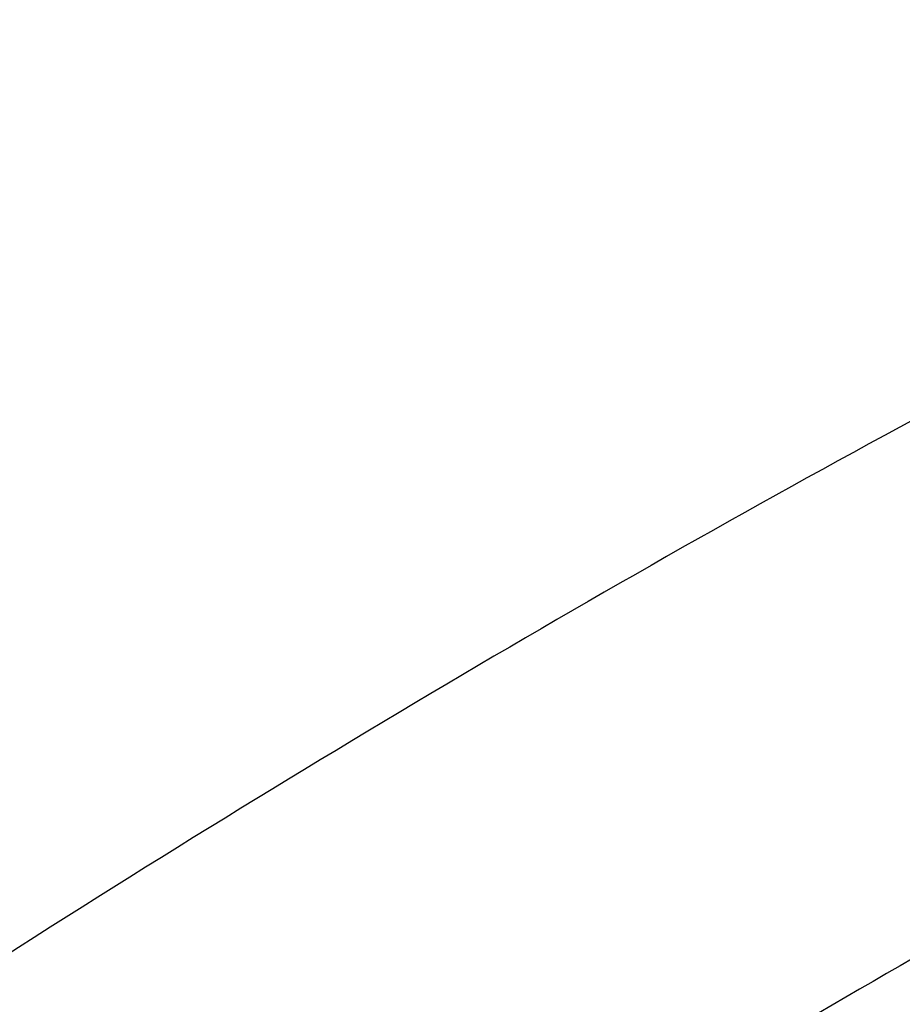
# Model space of a CAD drawing. Header units: millimetres. Extents: x -110 to 102, y -155 to 109.
# Tile 123 of 256: x -58.34 to -57.14, y 41.18 to 42.52. Entities that reach past the tile are written whole.
import ezdxf

# ---------------------------------------------------------------- set-up
doc = ezdxf.new("R2010")
doc.units = ezdxf.units.MM
doc.header["$MEASUREMENT"] = 0
doc.layers.add('surfs', color=7, linetype='Continuous', true_color=0x007f00)

msp = doc.modelspace()

# ---------------------------------------------------------------- linework, layer by layer
at = {"layer": 'surfs'}
for points in [[(-58.0451, 49.4111, 5.3468), (-58.7973, 49.1193, 4.605), (-60.4075, 48.3584, 3.4029), (-62.8978, 46.8532, 2.4835), (-65.3069, 45.1156, 2.3674), (-67.605, 43.2553, 2.702), (-69.671, 41.2824, 3.7505), (-70.802, 39.9397, 4.9716), (-71.2504, 39.2976, 5.7346)], [(-57.7206, 48.8405, 5.2413), (-58.4703, 48.5506, 4.5085), (-60.0716, 47.7992, 3.319), (-62.5468, 46.3161, 2.4037), (-64.9431, 44.6014, 2.2829), (-67.2283, 42.759, 2.6159), (-69.2868, 40.8006, 3.6565), (-70.4207, 39.4644, 4.8653), (-70.8752, 38.8235, 5.6191)], [(-57.4212, 48.2559, 5.1424), (-58.1642, 47.9694, 4.4218), (-59.7479, 47.2306, 3.25), (-62.1949, 45.7748, 2.3426), (-64.5661, 44.0887, 2.2176), (-66.827, 42.27, 2.5466), (-68.8683, 40.3324, 3.574), (-69.9996, 39.0069, 4.7645), (-70.4579, 38.3693, 5.5055)], [(-57.1574, 47.6601, 5.051), (-57.8881, 47.3785, 4.3467), (-59.4426, 46.6559, 3.1991), (-61.8441, 45.2333, 2.3047), (-64.1736, 43.5826, 2.1759), (-66.3949, 41.7959, 2.4982), (-68.405, 39.888, 3.5054), (-69.5257, 38.5799, 4.6702), (-69.9844, 37.9487, 5.3938)], [(-56.1671, 42.449, 4.5256), (-56.5833, 42.2644, 4.1082), (-57.4692, 41.8106, 3.4127), (-58.8607, 40.9408, 2.8433), (-60.2319, 39.9438, 2.7448), (-61.547, 38.8734, 2.927), (-62.7532, 37.7489, 3.5298), (-63.4437, 36.994, 4.2195), (-63.7386, 36.6323, 4.6413)], [(-56.1159, 41.7729, 4.4786), (-56.4738, 41.6061, 4.1059), (-57.2406, 41.1986, 3.4819), (-58.4592, 40.4219, 2.9673), (-59.6706, 39.5362, 2.8781), (-60.84, 38.5914, 3.0401), (-61.9195, 37.6065, 3.581), (-62.5417, 36.9517, 4.1981), (-62.8093, 36.64, 4.5742)]]:
    msp.add_open_spline(points, degree=3, knots=[0, 0, 0, 0, 1.178306, 2.356612, 3.534919, 4.709102, 5.883286, 7.05747, 7.05747, 7.05747, 7.05747], dxfattribs=at)

doc.saveas('drawing.dxf')
